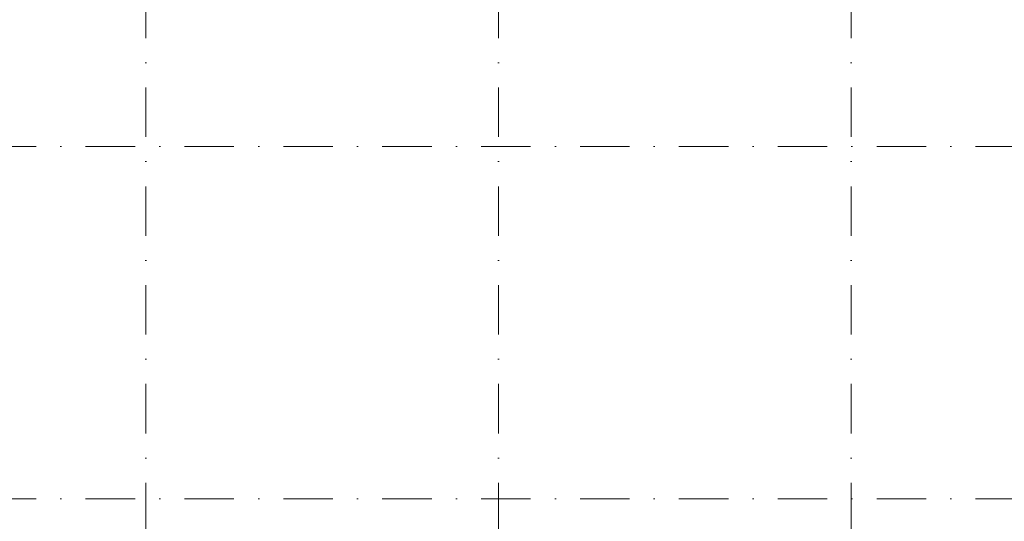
# Model space of a CAD drawing. Header units: millimetres. Extents: x 0 to 84100, y 0 to 59400.
# Tile 16 of 39: x 26555 to 39954, y 25170 to 32001. Entities that reach past the tile are written whole.
import ezdxf
from ezdxf.xclip import XClip

# ---------------------------------------------------------------- set-up
doc = ezdxf.new("R2010")
doc.units = ezdxf.units.MM
doc.linetypes.add('DGN4', pattern=[1345.6, 672.8, -336.4, 0, -336.4])
doc.layers.add('56', color=7, linetype='Continuous')

# ---------------------------------------------------------------- blocks, each defined once
blk = doc.blocks.new('50E03_329_B02 - Default')
at = {"layer": '56', "color": 3, "linetype": 'DGN4', "lineweight": 0}
for p, q in [((23449.76, 50407.77), (23449.76, 1494.98)), ((28249.76, 50407.77), (28249.76, 1494.98)), ((33049.76, 50407.77), (33049.76, 1494.98)), ((51564.76, 22292.77), (-3435.24, 22292.77)), ((51564.76, 17492.77), (-3435.24, 17492.77))]:
    blk.add_line(p, q, dxfattribs=at)

msp = doc.modelspace()

# ---------------------------------------------------------------- block references
ref = msp.add_blockref('50E03_329_B02 - Default', (4820.03, 7983.03))
XClip(ref).set_block_clipping_path([(-3447.2, 1205.47), (51798.68, 50007.99)])

doc.saveas('drawing.dxf')
